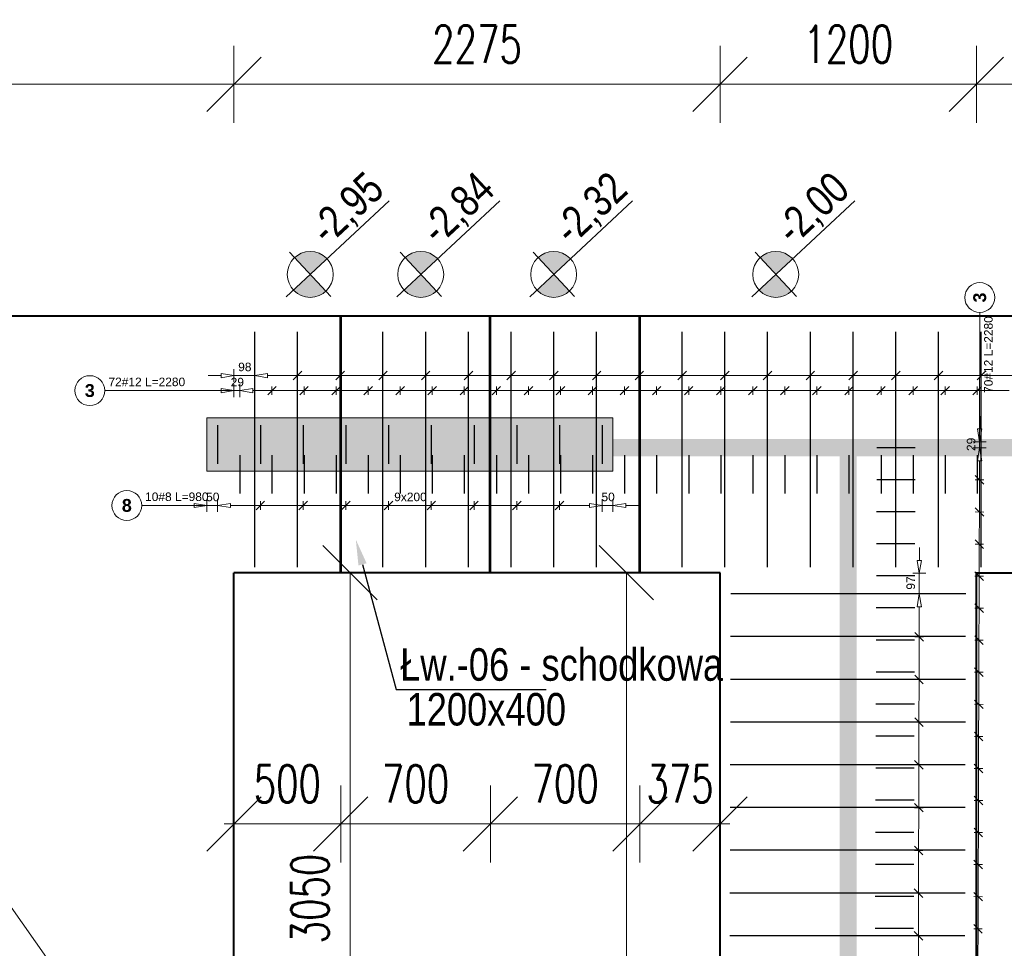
# Model space of a CAD drawing. Extents: x -274995 to 107519, y -337635 to 244261.
# Tile 16 of 49: x 52430 to 57038, y -46824 to -42478. Entities that reach past the tile are written whole.
import ezdxf
from ezdxf import colors
from ezdxf.entities.mleader import LeaderData, LeaderLine
from ezdxf.math import Vec2, Vec3

# ---------------------------------------------------------------- set-up
doc = ezdxf.new("R2010")
doc.units = 0
doc.header["$LTSCALE"] = 10
doc.header["$MEASUREMENT"] = 0
for name, color, linetype, lineweight in [('P-Linia1', 3, 'Continuous', 40), ('P-Linia1a', 142, 'Continuous', 53), ('P-Opis', 1, 'Continuous', 18), ('P-Opis fundamenty', 193, 'Continuous', 9), ('P-Opis ściany', 6, 'Continuous', 9), ('P-Wymiar', 254, 'Continuous', 9)]:
    doc.layers.add(name, color=color, linetype=linetype, lineweight=lineweight)
doc.layers.add('RCAD_opis rozkładu', color=7, linetype='Continuous')
doc.layers.add('RCAD_rozkład pręta', color=7, linetype='Continuous')
doc.styles.add('_Fd Opis', font='arial.ttf', dxfattribs={"width": 0.8})
doc.styles.add('ROMANS', font='romans.shx', dxfattribs={"width": 0.7})
doc.styles.add('style1', font='arial.ttf')
doc.styles.add('style3', font='arialbd.ttf')
doc.dimstyles.new('A100', dxfattribs={"dimscale": 100, "dimtxt": 1.75, "dimasz": 0.1, "dimexe": 0, "dimexo": 0, "dimgap": 1, "dimtad": 1, "dimdec": 4, "dimrnd": 0.1, "dimdsep": 46, "dimtxsty": 'ROMANS', "dimblk": '[[[[[[[[', "dimcen": 2, "dimdle": 2, "dimse1": 1, "dimse2": 1, "dimclrd": 256, "dimclrt": 1, "dimadec": 0, "dimazin": 0, "dimtfac": 1, "dimtdec": 4, "dimtix": 1, "dimtmove": 2, "dimatfit": 3, "dimldrblk": '[[[[[[[[', "dimfxl": 1, "dimtvp": 0.6, "dimtolj": 1, "dimlwd": 9, "dimarcsym": 0})

# ---------------------------------------------------------------- blocks, each defined once
blk = doc.blocks.new('A$C798F0764')
at = {"layer": 'P-Opis'}
h = blk.add_hatch(color=1, dxfattribs=at)
h.dxf.hatch_style = 1
h.paths.add_polyline_path([(86.8, -43.2), (-30.1, -160, 0.414214), (203.7, -160)])
h.paths.add_polyline_path([(-30.1, 73.7), (86.8, -43.2), (203.7, 73.7, 0.414214)])
at = {"layer": 'P-Opis', "color": 1}
for p, q in [((-80.3, -210.3), (636.1, 506.1)), ((-67.7, 111.3), (241.3, -197.6))]:
    blk.add_line(p, q, dxfattribs=at)
blk.add_circle((86.8, -43.2), 165.3, dxfattribs=at)
blk = doc.blocks.new('[[[[[[[[')
at = {"layer": 'P-Wymiar'}
for p, q in [((0, 18), (0, -18)), ((-12.73, -12.73), (12.73, 12.73)), ((0, 0), (-4.63, 0))]:
    blk.add_line(p, q, dxfattribs=at)
blk = doc.blocks.new('*D514')
at = {"layer": 'Defpoints', "color": 0, "transparency": 16777216}
for p in [(56907.7, -45066.1), (58608.4, -45066.1), (55367.6, -47556.1)]:
    blk.add_point(p, dxfattribs=at)
at = {"layer": 'P-Wymiar', "lineweight": 9, "transparency": 16777216}
blk.add_line((58608.4, -47546.1), (58608.4, -45076.1), dxfattribs=at)
at = {"layer": 'P-Wymiar', "lineweight": 9, "transparency": 16777216, "xscale": 10, "yscale": 10, "zscale": 10}
for p, rotation in [((58608.4, -45066.1), 90), ((58608.4, -47556.1), 270)]:
    blk.add_blockref('[[[[[[[[', p, dxfattribs=dict(at, rotation=rotation))
at = {"layer": 'P-Wymiar', "color": 1, "transparency": 16777216, "insert": (58420.9, -46311.1), "char_height": 175, "attachment_point": 5, "rotation": 90, "style": 'ROMANS'}
blk.add_mtext('\\A1;2490', dxfattribs=at)
blk = doc.blocks.new('*D574')
at = {"layer": 'Defpoints', "color": 0, "transparency": 16777216}
for p in [(53976.4, -45066.1), (54590.6, -45066.1), (54590.6, -48116.1)]:
    blk.add_point(p, dxfattribs=at)
at = {"layer": 'P-Wymiar', "lineweight": 9, "transparency": 16777216}
blk.add_line((53976.4, -48106.1), (53976.4, -45076.1), dxfattribs=at)
at = {"layer": 'P-Wymiar', "lineweight": 9, "transparency": 16777216, "xscale": 10, "yscale": 10, "zscale": 10}
for p, rotation in [((53976.4, -45066.1), 90), ((53976.4, -48116.1), 270)]:
    blk.add_blockref('[[[[[[[[', p, dxfattribs=dict(at, rotation=rotation))
at = {"layer": 'P-Wymiar', "color": 1, "transparency": 16777216, "insert": (53788.9, -46591.1), "char_height": 175, "attachment_point": 5, "rotation": 90, "style": 'ROMANS'}
blk.add_mtext('\\A1;3050', dxfattribs=at)
blk = doc.blocks.new('*D601')
at = {"layer": 'Defpoints', "color": 0, "transparency": 16777216}
for p in [(55269.6, -45066.1), (55707.7, -45066.1), (55707.7, -54161.1)]:
    blk.add_point(p, dxfattribs=at)
at = {"layer": 'P-Wymiar', "lineweight": 9, "transparency": 16777216}
blk.add_line((55269.6, -54151.1), (55269.6, -45076.1), dxfattribs=at)
at = {"layer": 'P-Wymiar', "lineweight": 9, "transparency": 16777216, "xscale": 10, "yscale": 10, "zscale": 10}
for p, rotation in [((55269.6, -45066.1), 90), ((55269.6, -54161.1), 270)]:
    blk.add_blockref('[[[[[[[[', p, dxfattribs=dict(at, rotation=rotation))
at = {"layer": 'P-Wymiar', "color": 1, "transparency": 16777216, "insert": (55082.1, -49613.6), "char_height": 175, "attachment_point": 5, "rotation": 90, "style": 'ROMANS'}
blk.add_mtext('\\A1;9095', dxfattribs=at)
blk = doc.blocks.new('*D603')
at = {"layer": 'Defpoints', "color": 0, "transparency": 16777216}
for p in [(56907.7, -42780.7), (56907.7, -45066.1), (63532.7, -45066.1)]:
    blk.add_point(p, dxfattribs=at)
at = {"layer": 'P-Wymiar', "lineweight": 9, "transparency": 16777216}
blk.add_line((63522.7, -42780.7), (56917.7, -42780.7), dxfattribs=at)
at = {"layer": 'P-Wymiar', "lineweight": 9, "transparency": 16777216, "xscale": 10, "yscale": 10, "zscale": 10, "rotation": 180}
blk.add_blockref('[[[[[[[[', (56907.7, -42780.7), dxfattribs=at)
at = {"layer": 'P-Wymiar', "lineweight": 9, "transparency": 16777216, "xscale": 10, "yscale": 10, "zscale": 10}
blk.add_blockref('[[[[[[[[', (63532.7, -42780.7), dxfattribs=at)
at = {"layer": 'P-Wymiar', "color": 1, "transparency": 16777216, "insert": (60220.2, -42593.2), "char_height": 175, "attachment_point": 5, "style": 'ROMANS'}
blk.add_mtext('\\A1;6625', dxfattribs=at)
blk = doc.blocks.new('*D604')
at = {"layer": 'Defpoints', "color": 0, "transparency": 16777216}
for p in [(55707.7, -42780.7), (55707.7, -45066.1), (56907.7, -45066.1)]:
    blk.add_point(p, dxfattribs=at)
at = {"layer": 'P-Wymiar', "lineweight": 9, "transparency": 16777216}
blk.add_line((56897.7, -42780.7), (55717.7, -42780.7), dxfattribs=at)
at = {"layer": 'P-Wymiar', "lineweight": 9, "transparency": 16777216, "xscale": 10, "yscale": 10, "zscale": 10, "rotation": 180}
blk.add_blockref('[[[[[[[[', (55707.7, -42780.7), dxfattribs=at)
at = {"layer": 'P-Wymiar', "lineweight": 9, "transparency": 16777216, "xscale": 10, "yscale": 10, "zscale": 10}
blk.add_blockref('[[[[[[[[', (56907.7, -42780.7), dxfattribs=at)
at = {"layer": 'P-Wymiar', "color": 1, "transparency": 16777216, "insert": (56307.7, -42593.2), "char_height": 175, "attachment_point": 5, "style": 'ROMANS'}
blk.add_mtext('\\A1;1200', dxfattribs=at)
blk = doc.blocks.new('*D605')
at = {"layer": 'Defpoints', "color": 0, "transparency": 16777216}
for p in [(53432.8, -42780.7), (53432.8, -45066.1), (55707.7, -45066.1)]:
    blk.add_point(p, dxfattribs=at)
at = {"layer": 'P-Wymiar', "lineweight": 9, "transparency": 16777216}
blk.add_line((55697.7, -42780.7), (53442.8, -42780.7), dxfattribs=at)
at = {"layer": 'P-Wymiar', "lineweight": 9, "transparency": 16777216, "xscale": 10, "yscale": 10, "zscale": 10, "rotation": 180}
blk.add_blockref('[[[[[[[[', (53432.8, -42780.7), dxfattribs=at)
at = {"layer": 'P-Wymiar', "lineweight": 9, "transparency": 16777216, "xscale": 10, "yscale": 10, "zscale": 10}
blk.add_blockref('[[[[[[[[', (55707.7, -42780.7), dxfattribs=at)
at = {"layer": 'P-Wymiar', "color": 1, "transparency": 16777216, "insert": (54570.3, -42593.2), "char_height": 175, "attachment_point": 5, "style": 'ROMANS'}
blk.add_mtext('\\A1;2275', dxfattribs=at)
blk = doc.blocks.new('*D606')
at = {"layer": 'Defpoints', "color": 0, "transparency": 16777216}
for p in [(50782.7, -42780.7), (50782.7, -43866.1), (53432.8, -45066.1)]:
    blk.add_point(p, dxfattribs=at)
at = {"layer": 'P-Wymiar', "lineweight": 9, "transparency": 16777216}
blk.add_line((53422.8, -42780.7), (50792.7, -42780.7), dxfattribs=at)
at = {"layer": 'P-Wymiar', "lineweight": 9, "transparency": 16777216, "xscale": 10, "yscale": 10, "zscale": 10, "rotation": 180}
blk.add_blockref('[[[[[[[[', (50782.7, -42780.7), dxfattribs=at)
at = {"layer": 'P-Wymiar', "lineweight": 9, "transparency": 16777216, "xscale": 10, "yscale": 10, "zscale": 10}
blk.add_blockref('[[[[[[[[', (53432.8, -42780.7), dxfattribs=at)
at = {"layer": 'P-Wymiar', "color": 1, "transparency": 16777216, "insert": (52107.8, -42593.2), "char_height": 175, "attachment_point": 5, "style": 'ROMANS'}
blk.add_mtext('\\A1;2650', dxfattribs=at)
blk = doc.blocks.new('*D607')
at = {"layer": 'Defpoints', "color": 0, "transparency": 16777216}
for p in [(53932.8, -44822.9), (53932.8, -46241.9), (53432.8, -46269.4)]:
    blk.add_point(p, dxfattribs=at)
at = {"layer": 'P-Wymiar', "lineweight": 9, "transparency": 16777216}
for p, q in [((53422.8, -46241.9), (53412.8, -46241.9)), ((53432.8, -46241.9), (53932.8, -46241.9)), ((53942.8, -46241.9), (53952.8, -46241.9))]:
    blk.add_line(p, q, dxfattribs=at)
at = {"layer": 'P-Wymiar', "lineweight": 9, "transparency": 16777216, "xscale": 10, "yscale": 10, "zscale": 10}
blk.add_blockref('[[[[[[[[', (53432.8, -46241.9), dxfattribs=at)
at = {"layer": 'P-Wymiar', "lineweight": 9, "transparency": 16777216, "xscale": 10, "yscale": 10, "zscale": 10, "rotation": 180}
blk.add_blockref('[[[[[[[[', (53932.8, -46241.9), dxfattribs=at)
at = {"layer": 'P-Wymiar', "color": 1, "transparency": 16777216, "insert": (53682.8, -46054.4), "char_height": 175, "attachment_point": 5, "style": 'ROMANS'}
blk.add_mtext('\\A1;500', dxfattribs=at)
blk = doc.blocks.new('*D608')
at = {"layer": 'Defpoints', "color": 0, "transparency": 16777216}
for p in [(54632.8, -44678.2), (53932.8, -44822.9), (54632.8, -46241.9)]:
    blk.add_point(p, dxfattribs=at)
at = {"layer": 'P-Wymiar', "lineweight": 9, "transparency": 16777216}
blk.add_line((53942.8, -46241.9), (54622.8, -46241.9), dxfattribs=at)
at = {"layer": 'P-Wymiar', "lineweight": 9, "transparency": 16777216, "xscale": 10, "yscale": 10, "zscale": 10, "rotation": 180}
blk.add_blockref('[[[[[[[[', (53932.8, -46241.9), dxfattribs=at)
at = {"layer": 'P-Wymiar', "lineweight": 9, "transparency": 16777216, "xscale": 10, "yscale": 10, "zscale": 10}
blk.add_blockref('[[[[[[[[', (54632.8, -46241.9), dxfattribs=at)
at = {"layer": 'P-Wymiar', "color": 1, "transparency": 16777216, "insert": (54282.8, -46054.4), "char_height": 175, "attachment_point": 5, "style": 'ROMANS'}
blk.add_mtext('\\A1;700', dxfattribs=at)
blk = doc.blocks.new('*D609')
at = {"layer": 'Defpoints', "color": 0, "transparency": 16777216}
for p in [(54632.8, -44678.2), (55332.8, -44788.4), (55332.8, -46241.9)]:
    blk.add_point(p, dxfattribs=at)
at = {"layer": 'P-Wymiar', "lineweight": 9, "transparency": 16777216}
blk.add_line((54642.8, -46241.9), (55322.8, -46241.9), dxfattribs=at)
at = {"layer": 'P-Wymiar', "lineweight": 9, "transparency": 16777216, "xscale": 10, "yscale": 10, "zscale": 10, "rotation": 180}
blk.add_blockref('[[[[[[[[', (54632.8, -46241.9), dxfattribs=at)
at = {"layer": 'P-Wymiar', "lineweight": 9, "transparency": 16777216, "xscale": 10, "yscale": 10, "zscale": 10}
blk.add_blockref('[[[[[[[[', (55332.8, -46241.9), dxfattribs=at)
at = {"layer": 'P-Wymiar', "color": 1, "transparency": 16777216, "insert": (54982.8, -46054.4), "char_height": 175, "attachment_point": 5, "style": 'ROMANS'}
blk.add_mtext('\\A1;700', dxfattribs=at)
blk = doc.blocks.new('*D610')
at = {"layer": 'Defpoints', "color": 0, "transparency": 16777216}
for p in [(55332.8, -44788.4), (55707.7, -45066.1), (55707.7, -46241.9)]:
    blk.add_point(p, dxfattribs=at)
at = {"layer": 'P-Wymiar', "lineweight": 9, "transparency": 16777216}
for p, q in [((55322.8, -46241.9), (55312.8, -46241.9)), ((55332.8, -46241.9), (55707.7, -46241.9)), ((55717.7, -46241.9), (55727.7, -46241.9))]:
    blk.add_line(p, q, dxfattribs=at)
at = {"layer": 'P-Wymiar', "lineweight": 9, "transparency": 16777216, "xscale": 10, "yscale": 10, "zscale": 10}
blk.add_blockref('[[[[[[[[', (55332.8, -46241.9), dxfattribs=at)
at = {"layer": 'P-Wymiar', "lineweight": 9, "transparency": 16777216, "xscale": 10, "yscale": 10, "zscale": 10, "rotation": 180}
blk.add_blockref('[[[[[[[[', (55707.7, -46241.9), dxfattribs=at)
at = {"layer": 'P-Wymiar', "color": 1, "transparency": 16777216, "insert": (55520.3, -46054.4), "char_height": 175, "attachment_point": 5, "style": 'ROMANS'}
blk.add_mtext('\\A1;375', dxfattribs=at)

msp = doc.modelspace()

# ---------------------------------------------------------------- hatches: boundary and pattern name
at = {"layer": 'P-Opis ściany', "lineweight": 0, "true_color": 0xd100d1}
h = msp.add_hatch(dxfattribs=at)
h.set_pattern_fill('ANSI33', color=212, scale=20)
h.set_pattern_definition([(45, (53973.4, 196541.97), (-89.80256, 89.80256), []), (45, (54063.2, 196541.97), (-89.80256, 89.80256), [63.5, -31.75])])
h.paths.add_polyline_path([(64007.71184, -47356.08653), (64257.71184, -47356.08653), (64257.74774, -48456.08653), (64007.74774, -48456.08653)])
h.paths.add_polyline_path([(56182.74774, -47556.12831), (56432.74716, -47556.12831), (56432.74716, -48576.12831), (56182.74774, -48576.12831)])
h.paths.add_polyline_path([(56432.74716, -53180.45523), (56182.72852, -53180.45523), (56182.72852, -54200.45523), (56432.74716, -54200.45523)])
h.paths.add_polyline_path([(56432.74716, -55330.45523), (56182.74716, -55330.45523), (56182.74716, -56350.47526), (56432.74716, -56350.47526)])
h.paths.add_polyline_path([(46707.74774, -52557.61787), (46957.74774, -52557.61787), (46957.76952, -57567.61787), (46707.76952, -57567.61787)])
h.paths.add_polyline_path([(44507.76952, -58436.12697), (46707.76952, -58436.12697), (46707.76952, -58686.11239), (44507.76952, -58686.12697)])
h.paths.add_polyline_path([(46707.77078, -49576.92432), (46957.77078, -49576.92432), (46957.77078, -51476.92431), (46707.77078, -51476.92431)])
h.paths.add_polyline_path([(46707.77078, -47698.12841), (46957.77078, -47698.12841), (46957.77078, -48858.12841), (46707.77078, -48858.12841)])
h.paths.add_polyline_path([(46957.77078, -45576.13728), (46707.77078, -45576.13728), (46707.77078, -46896.14031), (46957.77078, -46896.14031)])
h.paths.add_polyline_path([(44202.74774, -48608.60354), (44452.74774, -48608.60354), (44452.74774, -49636.15759), (44202.74774, -49636.15759)])
h.paths.add_polyline_path([(44202.74774, -50086.15759), (44452.74774, -50086.15759), (44452.74774, -51986.15231), (44202.74774, -51986.15231)])
h.paths.add_polyline_path([(39610.69706, -50086.23524), (40630.69789, -50086.23524), (40630.69789, -49836.23524), (39610.69706, -49836.23524)])
h.paths.add_polyline_path([(38707.78413, -44801.13252), (38957.78413, -44801.13252), (38957.78413, -46276.23009), (38707.78413, -46276.23009)])
h.paths.add_polyline_path([(46957.77078, -44541.12831), (48522.74774, -44541.12831), (48522.74774, -44791.12831), (46957.77078, -44791.12831)])
h.paths.add_polyline_path([(44752.74774, -44541.12831), (46707.77078, -44541.12831), (46707.77078, -44791.12831), (44752.74774, -44791.12831)])
h.paths.add_polyline_path([(53306.53705, -44341.12831), (55206.53704, -44341.12831), (55206.53704, -44591.12831), (53306.53705, -44591.12831)])

# ---------------------------------------------------------------- linework, layer by layer
at = {"layer": 'Defpoints', "color": 4, "const_width": 80}
for points in [[(64132.74774, -53461.12697), (64132.74774, -44481.12831), (53432.46335, -44481.12831)], [(56307.74774, -44481.12831), (56307.74774, -54861.12697)]]:
    msp.add_lwpolyline(points, dxfattribs=at)
at = {"layer": 'P-Linia1'}
for points in [[(40007.78413, -59161.12697), (64732.71154, -59161.12697), (64732.71154, -43866.12831), (50782.74774, -43866.12831)], [(49597.79383, -48116.12831), (53432.79383, -48116.12831), (53432.79383, -45066.12831)], [(55707.74774, -45066.12831), (53432.79383, -45066.12831)], [(55707.74774, -57961.12697), (55707.74774, -45066.12831)], [(56907.74774, -57961.12697), (56907.74774, -45066.12831), (63532.71154, -45066.12831), (63532.71154, -57961.12697), (56907.74774, -57961.12697)]]:
    msp.add_lwpolyline(points, dxfattribs=at)
at = {"layer": 'P-Linia1a'}
for points in [[(53932.79383, -45066.12831), (53932.79383, -43866.12831)], [(54632.79383, -45066.12831), (54632.79383, -43866.12831)], [(55332.79383, -45066.12831), (55332.79383, -43866.12831)]]:
    msp.add_lwpolyline(points, dxfattribs=at)
at = {"layer": 'P-Opis'}
msp.add_lwpolyline([(38707.78413, -51196.12831), (40507.78413, -46341.12831), (43483.61675, -44791.12831), (46232.77078, -46341.12831), (50782.74774, -44341.12831), (53432.79383, -48116.12831)], dxfattribs=at)
at = {"layer": 'P-Opis ściany', "color": 212, "lineweight": 13, "true_color": 0xd100d1}
msp.add_lwpolyline([(53306.53705, -44341.12831), (55206.53704, -44341.12831), (55206.53704, -44591.12831), (53306.53705, -44591.12831)], close=True, dxfattribs=at)
at = {"layer": 'RCAD_opis rozkładu', "color": 8, "lineweight": 0}
for p, q in [((56923.16643, -43848.5918), (56922.66128, -44453.47395)), ((53372.79383, -44133.52586), (53432.79383, -44143.52586)), ((53372.79383, -44133.52586), (53372.79383, -44153.52586)), ((53432.79383, -44113.52586), (53432.79383, -44173.52586)), ((53530.29313, -44173.52586), (53530.29313, -44113.52586)), ((53530.29313, -44143.52586), (53590.29313, -44133.52586)), ((53590.29313, -44153.52586), (53590.29313, -44133.52586)), ((53750.29313, -44123.52586), (53710.29313, -44163.52586)), ((53730.29313, -44163.52586), (53730.29313, -44123.52586)), ((53950.29313, -44123.52586), (53910.29313, -44163.52586)), ((53930.29313, -44163.52586), (53930.29313, -44123.52586)), ((54150.29313, -44123.52586), (54110.29313, -44163.52586)), ((54130.29313, -44163.52586), (54130.29313, -44123.52586)), ((54350.29313, -44123.52586), (54310.29313, -44163.52586)), ((54330.29313, -44163.52586), (54330.29313, -44123.52586)), ((54550.29313, -44123.52586), (54510.29313, -44163.52586)), ((54530.29313, -44163.52586), (54530.29313, -44123.52586)), ((54750.29313, -44123.52586), (54710.29313, -44163.52586)), ((54730.29313, -44163.52586), (54730.29313, -44123.52586)), ((54950.29313, -44123.52586), (54910.29313, -44163.52586)), ((54930.29313, -44163.52586), (54930.29313, -44123.52586)), ((55150.29313, -44123.52586), (55110.29313, -44163.52586)), ((55130.29313, -44163.52586), (55130.29313, -44123.52586)), ((55350.29313, -44123.52586), (55310.29313, -44163.52586)), ((55330.29313, -44163.52586), (55330.29313, -44123.52586)), ((55550.29313, -44123.52586), (55510.29313, -44163.52586)), ((55530.29313, -44163.52586), (55530.29313, -44123.52586)), ((55750.29313, -44123.52586), (55710.29313, -44163.52586)), ((55730.29313, -44163.52586), (55730.29313, -44123.52586)), ((55950.29313, -44123.52586), (55910.29313, -44163.52586)), ((55930.29313, -44163.52586), (55930.29313, -44123.52586)), ((56150.29313, -44123.52586), (56110.29313, -44163.52586)), ((56130.29313, -44163.52586), (56130.29313, -44123.52586)), ((56350.29313, -44123.52586), (56310.29313, -44163.52586)), ((56330.29313, -44163.52586), (56330.29313, -44123.52586)), ((56550.29313, -44123.52586), (56510.29313, -44163.52586)), ((56530.29313, -44163.52586), (56530.29313, -44123.52586)), ((56750.29313, -44123.52586), (56710.29313, -44163.52586)), ((56730.29313, -44163.52586), (56730.29313, -44123.52586)), ((56950.29313, -44123.52586), (56910.29313, -44163.52586)), ((56930.29313, -44163.52586), (56930.29313, -44123.52586)), ((53312.79383, -44143.52586), (53372.79383, -44143.52586)), ((53432.79383, -44143.52586), (53372.79383, -44153.52586)), ((53432.46335, -44184.28695), (53432.46335, -44244.28695)), ((53530.29313, -44143.52586), (53432.79383, -44143.52586)), ((53461.0133, -44184.28695), (53461.0133, -44244.28695)), ((53590.29313, -44153.52586), (53530.29313, -44143.52586)), ((53730.29313, -44143.52586), (53590.29313, -44143.52586)), ((53930.29313, -44143.52586), (53730.29313, -44143.52586)), ((54130.29313, -44143.52586), (53930.29313, -44143.52586)), ((54330.29313, -44143.52586), (54130.29313, -44143.52586)), ((54530.29313, -44143.52586), (54330.29313, -44143.52586)), ((54730.29313, -44143.52586), (54530.29313, -44143.52586)), ((54930.29313, -44143.52586), (54730.29313, -44143.52586)), ((55130.29313, -44143.52586), (54930.29313, -44143.52586)), ((55330.29313, -44143.52586), (55130.29313, -44143.52586)), ((55530.29313, -44143.52586), (55330.29313, -44143.52586)), ((55730.29313, -44143.52586), (55530.29313, -44143.52586)), ((55930.29313, -44143.52586), (55730.29313, -44143.52586)), ((56130.29313, -44143.52586), (55930.29313, -44143.52586)), ((56330.29313, -44143.52586), (56130.29313, -44143.52586)), ((56530.29313, -44143.52586), (56330.29313, -44143.52586)), ((56730.29313, -44143.52586), (56530.29313, -44143.52586)), ((56930.29313, -44143.52586), (56730.29313, -44143.52586)), ((57130.29313, -44143.52586), (56930.29313, -44143.52586)), ((52828.47679, -44214.28695), (53432.46335, -44214.28695)), ((53312.46335, -44214.28695), (53372.46335, -44214.28695)), ((53372.46335, -44204.28695), (53432.46335, -44214.28695)), ((53372.46335, -44204.28695), (53372.46335, -44224.28695)), ((53432.46335, -44214.28695), (53372.46335, -44224.28695)), ((53461.0133, -44214.28695), (53432.46335, -44214.28695)), ((53461.0133, -44214.28695), (53521.0133, -44204.28695)), ((53521.0133, -44224.28695), (53461.0133, -44214.28695)), ((53521.0133, -44224.28695), (53521.0133, -44204.28695)), ((53611.0133, -44214.28695), (53521.0133, -44214.28695)), ((53631.0133, -44194.28695), (53591.0133, -44234.28695)), ((53611.0133, -44194.28695), (53611.0133, -44234.28695)), ((53761.0133, -44214.28695), (53611.0133, -44214.28695)), ((53781.0133, -44194.28695), (53741.0133, -44234.28695)), ((53761.0133, -44194.28695), (53761.0133, -44234.28695)), ((53911.0133, -44214.28695), (53761.0133, -44214.28695)), ((53931.0133, -44194.28695), (53891.0133, -44234.28695)), ((53911.0133, -44194.28695), (53911.0133, -44234.28695)), ((54061.0133, -44214.28695), (53911.0133, -44214.28695)), ((54081.0133, -44194.28695), (54041.0133, -44234.28695)), ((54061.0133, -44194.28695), (54061.0133, -44234.28695)), ((54211.0133, -44214.28695), (54061.0133, -44214.28695)), ((54231.0133, -44194.28695), (54191.0133, -44234.28695)), ((54211.0133, -44194.28695), (54211.0133, -44234.28695)), ((54361.0133, -44214.28695), (54211.0133, -44214.28695)), ((54381.0133, -44194.28695), (54341.0133, -44234.28695)), ((54361.0133, -44194.28695), (54361.0133, -44234.28695)), ((54511.0133, -44214.28695), (54361.0133, -44214.28695)), ((54531.0133, -44194.28695), (54491.0133, -44234.28695)), ((54511.0133, -44194.28695), (54511.0133, -44234.28695)), ((54661.0133, -44214.28695), (54511.0133, -44214.28695)), ((54681.0133, -44194.28695), (54641.0133, -44234.28695)), ((54661.0133, -44194.28695), (54661.0133, -44234.28695)), ((54811.0133, -44214.28695), (54661.0133, -44214.28695)), ((54831.0133, -44194.28695), (54791.0133, -44234.28695)), ((54811.0133, -44194.28695), (54811.0133, -44234.28695)), ((54961.0133, -44214.28695), (54811.0133, -44214.28695)), ((54981.0133, -44194.28695), (54941.0133, -44234.28695)), ((54961.0133, -44194.28695), (54961.0133, -44234.28695)), ((55111.0133, -44214.28695), (54961.0133, -44214.28695)), ((55131.0133, -44194.28695), (55091.0133, -44234.28695)), ((55111.0133, -44194.28695), (55111.0133, -44234.28695)), ((55261.0133, -44214.28695), (55111.0133, -44214.28695)), ((55281.0133, -44194.28695), (55241.0133, -44234.28695)), ((55261.0133, -44194.28695), (55261.0133, -44234.28695)), ((55411.0133, -44214.28695), (55261.0133, -44214.28695)), ((55431.0133, -44194.28695), (55391.0133, -44234.28695)), ((55411.0133, -44194.28695), (55411.0133, -44234.28695)), ((55561.0133, -44214.28695), (55411.0133, -44214.28695)), ((55581.0133, -44194.28695), (55541.0133, -44234.28695)), ((55561.0133, -44194.28695), (55561.0133, -44234.28695)), ((55711.0133, -44214.28695), (55561.0133, -44214.28695)), ((55731.0133, -44194.28695), (55691.0133, -44234.28695)), ((55711.0133, -44194.28695), (55711.0133, -44234.28695)), ((55861.0133, -44214.28695), (55711.0133, -44214.28695)), ((55881.0133, -44194.28695), (55841.0133, -44234.28695)), ((55861.0133, -44194.28695), (55861.0133, -44234.28695)), ((56011.0133, -44214.28695), (55861.0133, -44214.28695)), ((56031.0133, -44194.28695), (55991.0133, -44234.28695)), ((56011.0133, -44194.28695), (56011.0133, -44234.28695)), ((56161.0133, -44214.28695), (56011.0133, -44214.28695)), ((56181.0133, -44194.28695), (56141.0133, -44234.28695)), ((56161.0133, -44194.28695), (56161.0133, -44234.28695)), ((56311.0133, -44214.28695), (56161.0133, -44214.28695)), ((56331.0133, -44194.28695), (56291.0133, -44234.28695)), ((56311.0133, -44194.28695), (56311.0133, -44234.28695)), ((56461.0133, -44214.28695), (56311.0133, -44214.28695)), ((56481.0133, -44194.28695), (56441.0133, -44234.28695)), ((56461.0133, -44194.28695), (56461.0133, -44234.28695)), ((56611.0133, -44214.28695), (56461.0133, -44214.28695)), ((56631.0133, -44194.28695), (56591.0133, -44234.28695)), ((56611.0133, -44194.28695), (56611.0133, -44234.28695)), ((56761.0133, -44214.28695), (56611.0133, -44214.28695)), ((56781.0133, -44194.28695), (56741.0133, -44234.28695)), ((56761.0133, -44194.28695), (56761.0133, -44234.28695)), ((56911.0133, -44214.28695), (56761.0133, -44214.28695)), ((56931.0133, -44194.28695), (56891.0133, -44234.28695)), ((56911.0133, -44194.28695), (56911.0133, -44234.28695)), ((57061.0133, -44214.28695), (56911.0133, -44214.28695)), ((56923.06479, -44333.47463), (56922.86304, -44393.47429)), ((56922.66128, -44453.47395), (56912.86309, -44393.44066)), ((56932.86298, -44393.50792), (56912.86309, -44393.44066)), ((56932.86298, -44393.50792), (56922.66128, -44453.47395)), ((56952.66111, -44453.57483), (56892.66145, -44453.37307)), ((56922.56488, -44482.14159), (56922.66128, -44453.47395)), ((56952.56471, -44482.24247), (56892.56505, -44482.04071)), ((56912.36318, -44542.10762), (56922.56488, -44482.14159)), ((56922.56488, -44482.14159), (56932.36307, -44542.17488)), ((56912.36318, -44542.10762), (56932.36307, -44542.17488)), ((56922.06049, -44632.14159), (56922.36313, -44542.14125)), ((56942.06038, -44632.20884), (56902.0606, -44632.07434)), ((56941.99312, -44652.20873), (56902.12785, -44612.07445)), ((56921.55609, -44782.14159), (56922.06049, -44632.14159)), ((53306.53705, -44721.70045), (53306.53705, -44781.70045)), ((53356.537, -44781.70045), (53356.537, -44721.70045)), ((53576.537, -44731.70045), (53536.537, -44771.70045)), ((53556.537, -44771.70045), (53556.537, -44731.70045)), ((53776.537, -44731.70045), (53736.537, -44771.70045)), ((53756.537, -44771.70045), (53756.537, -44731.70045)), ((53976.537, -44731.70045), (53936.537, -44771.70045)), ((53956.537, -44771.70045), (53956.537, -44731.70045)), ((54176.537, -44731.70045), (54136.537, -44771.70045)), ((54156.537, -44771.70045), (54156.537, -44731.70045)), ((54336.537, -44771.70045), (54376.537, -44731.70045)), ((54356.537, -44771.70045), (54356.537, -44731.70045)), ((54536.537, -44771.70045), (54576.537, -44731.70045)), ((54556.537, -44771.70045), (54556.537, -44731.70045)), ((54736.537, -44771.70045), (54776.537, -44731.70045)), ((54756.537, -44771.70045), (54756.537, -44731.70045)), ((54936.537, -44771.70045), (54976.537, -44731.70045)), ((54956.537, -44771.70045), (54956.537, -44731.70045)), ((55156.537, -44781.70045), (55156.537, -44721.70045)), ((55206.53704, -44721.70045), (55206.53704, -44781.70045)), ((53001.61906, -44751.70045), (53306.53705, -44751.70045)), ((53186.53705, -44751.70045), (53246.53705, -44751.70045)), ((53246.53705, -44741.70045), (53306.53705, -44751.70045)), ((53246.53705, -44741.70045), (53246.53705, -44761.70045)), ((53306.53705, -44751.70045), (53246.53705, -44761.70045)), ((53356.537, -44751.70045), (53306.53705, -44751.70045)), ((53356.537, -44751.70045), (53416.537, -44741.70045)), ((53416.537, -44761.70045), (53356.537, -44751.70045)), ((53416.537, -44761.70045), (53416.537, -44741.70045)), ((53556.537, -44751.70045), (53416.537, -44751.70045)), ((53756.537, -44751.70045), (53556.537, -44751.70045)), ((53956.537, -44751.70045), (53756.537, -44751.70045)), ((54156.537, -44751.70045), (53956.537, -44751.70045)), ((54256.537, -44751.70045), (54156.537, -44751.70045)), ((54256.537, -44751.70045), (54356.537, -44751.70045)), ((54356.537, -44751.70045), (54556.537, -44751.70045)), ((54556.537, -44751.70045), (54756.537, -44751.70045)), ((54756.537, -44751.70045), (54956.537, -44751.70045)), ((54956.537, -44751.70045), (55096.537, -44751.70045)), ((55096.537, -44741.70045), (55156.537, -44751.70045)), ((55096.537, -44741.70045), (55096.537, -44761.70045)), ((55156.537, -44751.70045), (55096.537, -44761.70045)), ((55156.537, -44751.70045), (55206.53704, -44751.70045)), ((55206.53704, -44751.70045), (55266.53704, -44741.70045)), ((55266.53704, -44761.70045), (55206.53704, -44751.70045)), ((55266.53704, -44761.70045), (55266.53704, -44741.70045)), ((55326.53704, -44751.70045), (55266.53704, -44751.70045)), ((56941.55598, -44782.20884), (56901.55621, -44782.07434)), ((56941.48873, -44802.20873), (56901.62346, -44762.07445)), ((56921.0517, -44932.14159), (56921.55609, -44782.14159)), ((56940.98434, -44952.20873), (56901.11907, -44912.07445)), ((56640.52075, -44948.37856), (56640.37598, -45008.37838)), ((56941.05159, -44932.20884), (56901.05181, -44932.07434)), ((56920.54731, -45082.14159), (56921.0517, -44932.14159)), ((56640.23121, -45068.37821), (56630.37601, -45008.35426)), ((56650.37595, -45008.40251), (56630.37601, -45008.35426)), ((56650.37595, -45008.40251), (56640.23121, -45068.37821)), ((56940.47994, -45102.20873), (56900.61467, -45062.07445)), ((56610.2313, -45068.30583), (56670.23113, -45068.45059)), ((56639.99626, -45165.75693), (56640.23121, -45068.37821)), ((56940.5472, -45082.20884), (56900.54742, -45082.07434)), ((56920.04292, -45232.14159), (56920.54731, -45082.14159)), ((56669.99617, -45165.82931), (56609.99635, -45165.68454)), ((56629.85152, -45225.73263), (56639.99626, -45165.75693)), ((56639.99626, -45165.75693), (56649.85146, -45225.78088)), ((56629.85152, -45225.73263), (56649.85146, -45225.78088)), ((56639.5137, -45365.75693), (56639.85149, -45225.75675)), ((56940.0428, -45232.20884), (56900.04303, -45232.07434)), ((56939.97555, -45252.20873), (56900.11028, -45212.07445)), ((56919.53852, -45382.14159), (56920.04292, -45232.14159)), ((56659.51364, -45365.80518), (56619.51376, -45365.70867)), ((56659.46538, -45385.80513), (56619.56201, -45345.70873)), ((56639.03114, -45565.75693), (56639.5137, -45365.75693)), ((56939.53841, -45382.20884), (56899.53864, -45382.07434)), ((56939.47116, -45402.20873), (56899.60589, -45362.07445)), ((56919.03413, -45532.14159), (56919.53852, -45382.14159)), ((56938.96676, -45552.20873), (56899.10149, -45512.07445)), ((56659.03108, -45565.80518), (56619.0312, -45565.70867)), ((56658.98282, -45585.80513), (56619.07945, -45545.70873)), ((56638.54858, -45765.75693), (56639.03114, -45565.75693)), ((56939.03402, -45532.20884), (56899.03424, -45532.07434)), ((56918.52974, -45682.14159), (56919.03413, -45532.14159)), ((56938.52962, -45682.20884), (56898.52985, -45682.07434)), ((56938.46237, -45702.20873), (56898.5971, -45662.07445)), ((56918.02534, -45832.14159), (56918.52974, -45682.14159)), ((56658.50026, -45785.80513), (56618.59689, -45745.70873)), ((56658.54852, -45765.80518), (56618.54864, -45765.70867)), ((56638.06602, -45965.75693), (56638.54858, -45765.75693)), ((56938.02523, -45832.20884), (56898.02546, -45832.07434)), ((56937.95798, -45852.20873), (56898.09271, -45812.07445)), ((56917.52095, -45982.14159), (56918.02534, -45832.14159)), ((56658.06596, -45965.80518), (56618.06608, -45965.70867)), ((56658.0177, -45985.80513), (56618.11433, -45945.70873)), ((56637.58346, -46165.75693), (56638.06602, -45965.75693)), ((56937.52084, -45982.20884), (56897.52106, -45982.07434)), ((56937.45359, -46002.20873), (56897.58832, -45962.07445)), ((56917.01656, -46132.14159), (56917.52095, -45982.14159)), ((56936.94919, -46152.20873), (56897.08392, -46112.07445)), ((56657.5834, -46165.80518), (56617.58352, -46165.70867)), ((56657.53514, -46185.80513), (56617.63177, -46145.70873)), ((56637.1009, -46365.75693), (56637.58346, -46165.75693)), ((56937.01644, -46132.20884), (56897.01667, -46132.07434)), ((56916.51216, -46282.14159), (56917.01656, -46132.14159)), ((56936.51205, -46282.20884), (56896.51228, -46282.07434)), ((56936.4448, -46302.20873), (56896.57953, -46262.07445)), ((56916.00777, -46432.14159), (56916.51216, -46282.14159)), ((56657.05258, -46385.80513), (56617.14921, -46345.70873)), ((56657.10084, -46365.80518), (56617.10096, -46365.70867)), ((56636.61834, -46565.75693), (56637.1009, -46365.75693)), ((56936.00766, -46432.20884), (56896.00788, -46432.07434)), ((56935.94041, -46452.20873), (56896.07514, -46412.07445)), ((56915.50338, -46582.14159), (56916.00777, -46432.14159)), ((56656.61828, -46565.80518), (56616.6184, -46565.70867)), ((56656.57002, -46585.80513), (56616.66665, -46545.70873)), ((56636.13578, -46765.75693), (56636.61834, -46565.75693)), ((56935.50326, -46582.20884), (56895.50349, -46582.07434)), ((56935.43601, -46602.20873), (56895.57074, -46562.07445)), ((56914.99898, -46732.14159), (56915.50338, -46582.14159)), ((56934.93162, -46752.20873), (56895.06635, -46712.07445)), ((56656.13572, -46765.80518), (56616.13584, -46765.70867)), ((56656.08746, -46785.80513), (56616.18409, -46745.70873)), ((56635.65322, -46965.75693), (56636.13578, -46765.75693)), ((56934.99887, -46732.20884), (56894.9991, -46732.07434)), ((56914.49459, -46882.14159), (56914.99898, -46732.14159))]:
    msp.add_line(p, q, dxfattribs=at)
for centre in [(56923.22489, -43778.59183), (52758.47679, -44214.28695), (52931.61906, -44751.70045)]:
    msp.add_circle(centre, 70, dxfattribs=at)
at = {"layer": 'RCAD_rozkład pręta', "color": 7, "linetype": 'ByBlock', "lineweight": 30}
for p, q in [((53530.29313, -45039.76169), (53530.29313, -43939.76169)), ((53730.29313, -45039.76169), (53730.29313, -43939.76169)), ((53930.29313, -45039.76169), (53930.29313, -43939.76169)), ((54130.29313, -45039.76169), (54130.29313, -43939.76169)), ((54330.29313, -45039.76169), (54330.29313, -43939.76169)), ((54530.29313, -45039.76169), (54530.29313, -43939.76169)), ((54730.29313, -45039.76169), (54730.29313, -43939.76169)), ((54930.29313, -45039.76169), (54930.29313, -43939.76169)), ((55130.29313, -45039.76169), (55130.29313, -43939.76169)), ((55330.29313, -45039.76169), (55330.29313, -43939.76169)), ((55530.29313, -45039.76169), (55530.29313, -43939.76169)), ((55730.29313, -45039.76169), (55730.29313, -43939.76169)), ((55930.29313, -45039.76169), (55930.29313, -43939.76169)), ((56130.29313, -45039.76169), (56130.29313, -43939.76169)), ((56330.29313, -45039.76169), (56330.29313, -43939.76169)), ((56530.29313, -45039.76169), (56530.29313, -43939.76169)), ((56730.29313, -45039.76169), (56730.29313, -43939.76169)), ((56930.29313, -45039.76169), (56930.29313, -43939.76169)), ((53356.537, -44376.12831), (53356.537, -44556.12831)), ((53556.537, -44376.12831), (53556.537, -44556.12831)), ((53756.537, -44376.12831), (53756.537, -44556.12831)), ((53956.537, -44376.12831), (53956.537, -44556.12831)), ((54156.537, -44376.12831), (54156.537, -44556.12831)), ((54356.537, -44376.12831), (54356.537, -44556.12831)), ((54556.537, -44376.12831), (54556.537, -44556.12831)), ((54756.537, -44376.12831), (54756.537, -44556.12831)), ((54956.537, -44376.12831), (54956.537, -44556.12831)), ((55156.537, -44376.12831), (55156.537, -44556.12831)), ((56621.22906, -44481.12831), (56441.22979, -44481.12831)), ((53461.0133, -44516.12831), (53461.0133, -44696.12758)), ((53611.0133, -44516.12831), (53611.0133, -44696.12758)), ((53761.0133, -44516.12831), (53761.0133, -44696.12758)), ((53911.0133, -44516.12831), (53911.0133, -44696.12758)), ((54061.0133, -44516.12831), (54061.0133, -44696.12758)), ((54211.0133, -44516.12831), (54211.0133, -44696.12758)), ((54361.0133, -44516.12831), (54361.0133, -44696.12758)), ((54511.0133, -44516.12831), (54511.0133, -44696.12758)), ((54661.0133, -44516.12831), (54661.0133, -44696.12758)), ((54811.0133, -44516.12831), (54811.0133, -44696.12758)), ((54961.0133, -44516.12831), (54961.0133, -44696.12758)), ((55111.0133, -44516.12831), (55111.0133, -44696.12758)), ((55261.0133, -44516.12831), (55261.0133, -44696.12758)), ((55411.0133, -44516.12831), (55411.0133, -44696.12758)), ((55561.0133, -44516.12831), (55561.0133, -44696.12758)), ((55711.0133, -44516.12831), (55711.0133, -44696.12758)), ((55861.0133, -44516.12831), (55861.0133, -44696.12758)), ((56011.0133, -44516.12831), (56011.0133, -44696.12758)), ((56161.0133, -44516.12831), (56161.0133, -44696.12758)), ((56311.0133, -44516.12831), (56311.0133, -44696.12758)), ((56461.0133, -44516.12831), (56461.0133, -44696.12758)), ((56611.0133, -44516.12831), (56611.0133, -44696.12758)), ((56761.0133, -44516.12831), (56761.0133, -44696.12758)), ((56911.0133, -44516.12831), (56911.0133, -44696.12758)), ((56620.72467, -44631.12831), (56440.7254, -44631.12831)), ((56620.22028, -44781.12831), (56440.221, -44781.12831)), ((56619.71588, -44931.12831), (56439.71661, -44931.12831)), ((56619.21149, -45081.12831), (56439.21222, -45081.12831)), ((55757.5125, -45163.62767), (56857.5125, -45163.62767)), ((56618.7071, -45231.12831), (56438.70783, -45231.12831)), ((55757.02994, -45363.62767), (56857.02994, -45363.62767)), ((56618.2027, -45381.12831), (56438.20343, -45381.12831)), ((55756.54738, -45563.62767), (56856.54738, -45563.62767)), ((56617.69831, -45531.12831), (56437.69904, -45531.12831)), ((56617.19392, -45681.12831), (56437.19465, -45681.12831)), ((55756.06482, -45763.62767), (56856.06482, -45763.62767)), ((56616.68952, -45831.12831), (56436.69025, -45831.12831)), ((55755.58226, -45963.62767), (56855.58226, -45963.62767)), ((56616.18513, -45981.12831), (56436.18586, -45981.12831)), ((55755.0997, -46163.62767), (56855.0997, -46163.62767)), ((56615.68074, -46131.12831), (56435.68147, -46131.12831)), ((56615.17635, -46281.12831), (56435.17707, -46281.12831)), ((55754.61714, -46363.62767), (56854.61714, -46363.62767)), ((56614.67195, -46431.12831), (56434.67268, -46431.12831)), ((55754.13458, -46563.62767), (56854.13458, -46563.62767)), ((56614.16756, -46581.12831), (56434.16829, -46581.12831)), ((55753.65202, -46763.62767), (56853.65202, -46763.62767)), ((56613.66317, -46731.12831), (56433.66389, -46731.12831))]:
    msp.add_line(p, q, dxfattribs=at)

# ---------------------------------------------------------------- block references
at = {"layer": 'P-Opis fundamenty', "color": 1, "xscale": 0.65, "yscale": 0.65, "zscale": 0.65, "rotation": 358.0101136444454}
for p in [(53734.37293, -43640.23875), (54251.95032, -43640.23875), (54873.93668, -43640.23875), (55913.14066, -43640.23875)]:
    msp.add_blockref('A$C798F0764', p, dxfattribs=at)

# ---------------------------------------------------------------- texts
at = {"layer": 'P-Opis fundamenty', "char_height": 146.25, "attachment_point": 4, "rotation": 43.01011364, "style": '_Fd Opis'}
for s, insert in [('{\\W0.8;-2,95}', (53832.15331, -43496.43264)), ('{\\W0.8;-2,84}', (54349.7307, -43496.43264)), ('{\\W0.8;-2,32}', (54971.71707, -43496.43264)), ('{\\W0.8;-2,00}', (56010.92104, -43496.43264))]:
    msp.add_mtext(s, dxfattribs=dict(at, insert=insert))
at = {"layer": 'P-Opis fundamenty', "char_height": 152.1, "style": '_Fd Opis'}
for s, insert, attachment_point in [('{\\W0.8;Łw.-06 - schodkowa}', (55722.35399, -45496.81625), 6), ('{\\W0.8;1200x400}', (54240.44354, -45706.28941), 4)]:
    msp.add_mtext(s, dxfattribs=dict(at, insert=insert, attachment_point=attachment_point))
at = {"layer": 'RCAD_opis rozkładu', "color": 1, "insert": (56923.22489, -43778.59183), "char_height": 60, "attachment_point": 5, "rotation": 90, "style": 'style3'}
msp.add_mtext('3', dxfattribs=at)
at = {"layer": 'RCAD_opis rozkładu', "color": 2, "char_height": 40, "style": 'style1'}
for s, insert, attachment_point, rotation in [('70#12 L=2280', (56963.90702, -44045.39947), 5, 90), ('29', (56902.93849, -44496.77315), 7, 89.80733676), ('97', (56620.46759, -45145.66964), 7, 89.86175697)]:
    msp.add_mtext(s, dxfattribs=dict(at, insert=insert, attachment_point=attachment_point, rotation=rotation))
for s, insert, attachment_point in [('98', (53452.85316, -44123.94878), 7), ('72#12 L=2280', (53025.28443, -44173.60482), 5), ('29', (53417.70694, -44194.70987), 7), ('10#8 L=980', (53165.62998, -44711.01832), 5), ('50', (53302.95585, -44732.12337), 7), ('9x200', (54182.90807, -44732.12337), 7), ('50', (55152.95585, -44732.12337), 7)]:
    msp.add_mtext(s, dxfattribs=dict(at, insert=insert, attachment_point=attachment_point))
at = {"layer": 'RCAD_opis rozkładu', "color": 1, "char_height": 60, "attachment_point": 5, "style": 'style3'}
for s, insert in [('3', (52758.47679, -44214.28695)), ('8', (52931.61906, -44751.70045))]:
    msp.add_mtext(s, dxfattribs=dict(at, insert=insert))

# ---------------------------------------------------------------- dimensions: what is measured, and where the dimension line sits
at = {"layer": 'P-Wymiar'}
for base, p1, p2, picture, middle in [((50782.74774, -42780.73088), (53432.79383, -45066.12831), (50782.74774, -43866.12831), '*D606', (52107.77078, -42593.23088)), ((53432.79383, -42780.73088), (55707.74774, -45066.12831), (53432.79383, -45066.12831), '*D605', (54570.27078, -42593.23088)), ((55707.74774, -42780.73088), (56907.74774, -45066.12831), (55707.74774, -45066.12831), '*D604', (56307.74774, -42593.23088)), ((56907.74774, -42780.73088), (63532.71154, -45066.12831), (56907.74774, -45066.12831), '*D603', (60220.22964, -42593.23088)), ((54632.79383, -46241.85209), (53932.79383, -44822.86912), (54632.79383, -44678.21553), '*D608', (54282.79383, -46054.35209)), ((55332.79383, -46241.85209), (54632.79383, -44678.21553), (55332.79383, -44788.42782), '*D609', (54982.79383, -46054.35209)), ((53932.79383, -46241.85209), (53432.79383, -46269.405), (53932.79383, -44822.86912), '*D607', (53682.79383, -46054.35209)), ((55707.74774, -46241.85209), (55332.79383, -44788.42782), (55707.74774, -45066.12831), '*D610', (55520.27078, -46054.35209))]:
    dim = msp.add_linear_dim(base=base, p1=p1, p2=p2, dimstyle='A100', dxfattribs=at)
    dim.commit()
    dim.dimension.update_dxf_attribs({"geometry": picture, "text_midpoint": middle})
for base, p1, p2, picture, middle in [((53976.40079, -45066.12831), (54590.55096, -48116.12831), (54590.55096, -45066.12831), '*D574', (53788.90079, -46591.12831)), ((55269.56758, -45066.12831), (55707.74774, -54161.12697), (55707.74774, -45066.12831), '*D601', (55082.06758, -49613.62764)), ((58608.44697, -45066.12831), (55367.55449, -47556.12831), (56907.74774, -45066.12831), '*D514', (58420.94697, -46311.12831))]:
    dim = msp.add_linear_dim(base=base, p1=p1, p2=p2, angle=90, dimstyle='A100', dxfattribs=at)
    dim.commit()
    dim.dimension.update_dxf_attribs({"geometry": picture, "text_midpoint": middle})

# ---------------------------------------------------------------- leaders
at = {"layer": 'P-Opis fundamenty'}
ml = msp.add_multileader_mtext('Standard', dxfattribs=at)
ml.set_content('         ', color=256)
ml.set_leader_properties()
ml.build(insert=Vec2(0, 0))
ml.multileader.update_dxf_attribs({"arrow_head_size": 120})
ctx = ml.context
ctx.base_point, ctx.arrow_head_size, ctx.plane_origin = Vec3(54893.40113, -45613.20515), 120, Vec3(55007.76119, -47784.714)
notes = []
notes.append((ctx, [(1, (1, 1, 0), (54192.70505, -45613.20515), (1, 0), 700.69608, [(1, [(54003.40113, -44911.29881)], 0, [])])]))
ctx.mtext.insert, ctx.mtext.flow_direction = Vec3(54895.40113, -45611.20515), 5
for ctx, leaders in notes:
    for number, flags, end, landing, length, lines in leaders:
        leader = LeaderData()
        leader.index, (leader.has_last_leader_line, leader.has_dogleg_vector, leader.attachment_direction) = number, flags
        leader.last_leader_point, leader.dogleg_vector, leader.dogleg_length = Vec3(end), Vec3(landing), length
        for number, points, colour, breaks in lines:
            line = LeaderLine()
            line.index, line.vertices, line.color, line.breaks = number, Vec3.list(points), colors.encode_raw_color(colour), breaks
            leader.lines.append(line)
        ctx.leaders.append(leader)

doc.saveas('drawing.dxf')
